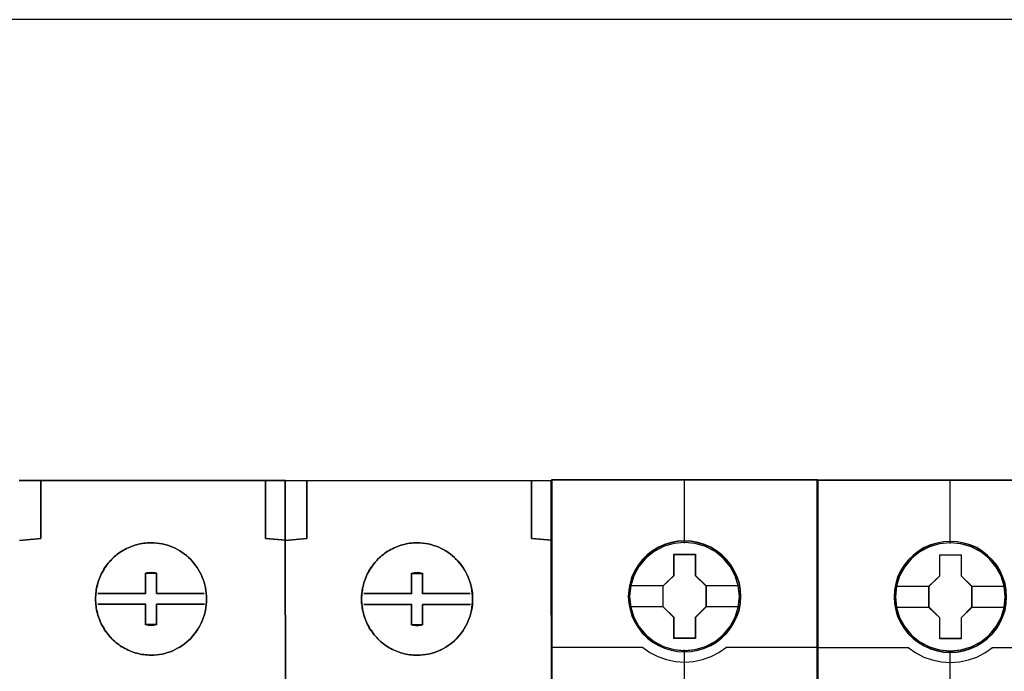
# Model space of a CAD drawing. Header units: millimetres. Extents: x 203 to 3426, y 719 to 2381.
# Tile 80 of 185: x 2546.04 to 2552.93, y 1118.3 to 1122.87. Entities that reach past the tile are written whole.
import ezdxf

# ---------------------------------------------------------------- set-up
doc = ezdxf.new("R2010")
doc.units = ezdxf.units.MM
doc.layers.add('45', color=7, linetype='Continuous')
doc.layers.add('E_Legrand_obudowy', color=7, linetype='Continuous')

# ---------------------------------------------------------------- blocks, each defined once
blk = doc.blocks.new('XL3 160 wnękowa 6x24M')
at = {"layer": 'E_Legrand_obudowy'}
blk.add_lwpolyline([(256.553, -272.261), (-257.679, -272.261)], dxfattribs=at)
blk = doc.blocks.new('ON300 T1+T2 - 4P')
at = {"layer": '45', "color": 7}
for points in [[(53.972735, 22.910644), (53.967301, 37.09688), (52.630571, 37.212439), (52.630571, 40.106916), (52.630571, 41.124935), (35.954042, 41.130438)], [(71.964553, 22.898527), (71.959119, 37.09122), (70.627813, 37.206787), (70.627813, 40.101458), (70.627813, 41.119546), (53.95661, 41.125049), (53.95661, 41.125049), (53.95661, 37.096724), (53.962044, 22.909533)]]:
    blk.add_lwpolyline(points, dxfattribs=at)
at = {"layer": '45', "color": 59}
for points in [[(35.954042, 41.130438), (71.959178, 41.108883), (35.954042, 41.130438)], [(53.972735, 22.910644), (53.95661, 41.125049), (53.972735, 22.910644)], [(71.964553, 22.899866), (71.948428, 41.11966), (71.964553, 22.899866)], [(44.876493, 29.310834), (45.072046, 29.316336), (45.262166, 29.332842), (45.446855, 29.354849), (45.631543, 29.387861), (45.816232, 29.431877), (45.990056, 29.481394), (46.169312, 29.541916), (46.337705, 29.607939), (46.506097, 29.684967), (46.663626, 29.772998), (46.821154, 29.86103), (46.97325, 29.960065), (47.119915, 30.064602), (47.261147, 30.180143), (47.402379, 30.301186), (47.532748, 30.422229), (47.652252, 30.559778), (47.771756, 30.697327), (47.885829, 30.840378), (47.989037, 30.988931), (48.086813, 31.142986), (48.179157, 31.302543), (48.260637, 31.467601), (48.336686, 31.63266), (48.40187, 31.803221), (48.461622, 31.984785), (48.51051, 32.160848), (48.553966, 32.347915), (48.586558, 32.534981), (48.608286, 32.722048), (48.624582, 32.914616), (48.630014, 33.112687), (48.624582, 33.310757), (48.608286, 33.503326), (48.586558, 33.690392), (48.553966, 33.877459), (48.51051, 34.064525), (48.461622, 34.240588), (48.40187, 34.422153), (48.336686, 34.592713), (48.260637, 34.763274), (48.179157, 34.922831), (48.086813, 35.082388), (47.989037, 35.236442), (47.885829, 35.384995), (47.771756, 35.528046), (47.652252, 35.671097), (47.532748, 35.803144), (47.402379, 35.924187), (47.261147, 36.04523), (47.119915, 36.160771), (46.97325, 36.265309), (46.821154, 36.364344), (46.663626, 36.457877), (46.506097, 36.540407), (46.337705, 36.617434), (46.169312, 36.683457), (45.990056, 36.743979), (45.816232, 36.793497), (45.631543, 36.837512), (45.446855, 36.870524), (45.262166, 36.892532), (45.072046, 36.909038), (44.876493, 36.91454), (44.751557, 36.91454), (44.626621, 36.903536), (44.501684, 36.892532), (44.376748, 36.881528), (44.257244, 36.85952), (44.13774, 36.837512), (44.018235, 36.815504), (43.898731, 36.782493), (43.779227, 36.749481), (43.665154, 36.710967), (43.551082, 36.666952), (43.43701, 36.622936), (43.322938, 36.573418), (43.214297, 36.518399), (43.105657, 36.463379), (43.002449, 36.402858), (42.893809, 36.342336), (42.796032, 36.276313), (42.692824, 36.204787), (42.595048, 36.133262), (42.502704, 36.056234), (42.404927, 35.973705), (42.318015, 35.891175), (42.231103, 35.808646), (42.144191, 35.715113), (42.062711, 35.627082), (41.98123, 35.528046), (41.905182, 35.434513), (41.829134, 35.329976), (41.758518, 35.230941), (41.693334, 35.120901), (41.62815, 35.010862), (41.562965, 34.900823), (41.508645, 34.790784), (41.454325, 34.675243), (41.405437, 34.559702), (41.361981, 34.444161), (41.318525, 34.328619), (41.280501, 34.207576), (41.247909, 34.086533), (41.220749, 33.970992), (41.193589, 33.849949), (41.17186, 33.723404), (41.155564, 33.602361), (41.139268, 33.481318), (41.133836, 33.360275), (41.122972, 33.23373), (41.122972, 33.112687), (41.122972, 32.991644), (41.133836, 32.865099), (41.139268, 32.744056), (41.155564, 32.623012), (41.17186, 32.501969), (41.193589, 32.375424), (41.220749, 32.259883), (41.247909, 32.13884), (41.280501, 32.017797), (41.318525, 31.896754), (41.361981, 31.781213), (41.405437, 31.665672), (41.454325, 31.550131), (41.508645, 31.43459), (41.562965, 31.32455), (41.62815, 31.214511), (41.693334, 31.104472), (41.758518, 30.994433), (41.829134, 30.895398), (41.905182, 30.79086), (41.98123, 30.697327), (42.062711, 30.598292), (42.144191, 30.510261), (42.231103, 30.416727), (42.318015, 30.334198), (42.404927, 30.251669), (42.502704, 30.169139), (42.595048, 30.092112), (42.692824, 30.020586), (42.796032, 29.949061), (42.893809, 29.883037), (43.002449, 29.822516), (43.105657, 29.761994), (43.214297, 29.706975), (43.322938, 29.651955), (43.43701, 29.602438), (43.551082, 29.558422), (43.665154, 29.514406), (43.779227, 29.475892), (43.898731, 29.442881), (44.018235, 29.415371), (44.13774, 29.387861), (44.257244, 29.365853), (44.376748, 29.343845), (44.501684, 29.332842), (44.626621, 29.321838), (44.751557, 29.316336), (44.876493, 29.310834)]]:
    blk.add_lwpolyline(points, close=True, dxfattribs=at)
at = {"layer": '45', "color": 7}
for points in [[(37.416034, 40.09757), (37.416034, 41.114271), (37.416034, 40.09757)], [(52.621826, 37.204575), (53.96736, 37.08878), (53.96736, 41.125049), (52.621826, 41.125049), (52.621826, 40.104954), (52.621826, 37.204575)], [(52.621826, 41.125049), (52.621826, 40.09757), (52.621826, 41.125049)], [(52.625409, 37.209706), (53.963777, 37.094169), (53.963777, 41.121457), (52.625409, 41.121457), (52.625409, 40.103631), (52.625409, 37.209706)], [(55.413227, 40.092181), (55.413227, 41.108883), (55.413227, 40.092181)], [(70.619018, 40.099565), (70.619018, 37.199186), (71.959178, 37.083391), (71.959178, 41.11966), (70.619018, 41.11966), (70.619018, 40.099565)], [(70.619018, 41.11966), (70.619018, 40.092181), (70.619018, 41.11966)], [(70.622602, 40.098242), (70.622602, 37.204317), (71.955594, 37.08878), (71.955594, 41.116068), (70.622602, 41.116068), (70.622602, 40.098242)], [(37.416034, 37.203743), (37.416034, 40.108348), (37.416034, 37.203743)], [(52.621826, 37.203743), (52.621826, 40.108348), (52.621826, 37.203743)], [(55.413227, 37.198354), (55.413227, 40.102959), (55.413227, 37.198354)], [(70.619018, 37.198354), (70.619018, 40.102959), (70.619018, 37.198354)], [(37.424993, 37.214521), (35.964792, 37.078002), (37.424993, 37.214521)], [(41.625169, 35.012656), (41.690431, 35.122799), (41.755693, 35.232942), (41.826393, 35.332071), (41.902532, 35.436707), (41.978671, 35.530329), (42.060249, 35.629458), (42.141826, 35.717572), (42.228842, 35.811194), (42.315858, 35.893801), (42.402874, 35.976408), (42.500767, 36.059016), (42.593221, 36.136116), (42.691114, 36.207709), (42.794446, 36.279302), (42.892338, 36.345388), (43.001108, 36.405967), (43.10444, 36.466545), (43.21321, 36.521617), (43.32198, 36.576689), (43.436188, 36.626253), (43.550396, 36.67031), (43.664605, 36.714367), (43.778813, 36.752918), (43.89846, 36.78596), (44.018107, 36.819003), (44.137754, 36.841032), (44.257401, 36.863061), (44.377048, 36.885089), (44.502133, 36.896104), (44.627218, 36.907118), (44.752304, 36.918132), (44.877389, 36.918132), (45.073175, 36.912625), (45.263522, 36.896104), (45.448431, 36.874075), (45.63334, 36.841032), (45.818249, 36.796975), (45.992281, 36.74741), (46.171751, 36.686832), (46.340344, 36.620746), (46.508938, 36.543646), (46.666654, 36.461038), (46.82437, 36.367417), (46.976648, 36.268288), (47.123488, 36.163652), (47.264889, 36.048001), (47.406289, 35.926844), (47.536813, 35.805687), (47.65646, 35.673515), (47.776107, 35.530329), (47.890315, 35.387143), (47.993647, 35.238449), (48.09154, 35.084249), (48.183994, 34.924541), (48.265572, 34.764834), (48.341711, 34.594112), (48.406973, 34.42339), (48.466796, 34.241654), (48.515742, 34.065425), (48.55925, 33.878182), (48.591881, 33.690938), (48.613635, 33.503695), (48.629951, 33.310944), (48.635389, 33.112687), (48.629951, 32.914429), (48.613635, 32.721679), (48.591881, 32.534435), (48.55925, 32.347192), (48.515742, 32.159949), (48.466796, 31.983719), (48.406973, 31.801983), (48.341711, 31.631261), (48.265572, 31.466047), (48.183994, 31.300832), (48.09154, 31.141124), (47.993647, 30.986924), (47.890315, 30.838231), (47.776107, 30.695045), (47.65646, 30.557366), (47.536813, 30.419687), (47.406289, 30.298529), (47.264889, 30.177372), (47.123488, 30.061722), (46.976648, 29.957086), (46.82437, 29.857957), (46.666654, 29.769842), (46.508938, 29.681728), (46.340344, 29.604628), (46.171751, 29.538542), (45.992281, 29.477963), (45.818249, 29.428399), (45.63334, 29.384341), (45.448431, 29.351298), (45.263522, 29.32927), (45.073175, 29.312748), (44.877389, 29.307241), (44.752304, 29.312748), (44.627218, 29.318255), (44.502133, 29.32927), (44.377048, 29.340284), (44.257401, 29.362313), (44.137754, 29.384341), (44.018107, 29.411877), (43.89846, 29.439413), (43.778813, 29.472456), (43.664605, 29.511006), (43.550396, 29.555063), (43.436188, 29.59912), (43.32198, 29.648685), (43.21321, 29.703756), (43.10444, 29.758828), (43.001108, 29.819407), (42.892338, 29.879985), (42.794446, 29.946071), (42.691114, 30.017664), (42.593221, 30.089257), (42.500767, 30.166358), (42.402874, 30.248965), (42.315858, 30.331572), (42.228842, 30.41418), (42.141826, 30.507801), (42.060249, 30.595916), (41.978671, 30.695045), (41.902532, 30.788666), (41.826393, 30.893302), (41.755693, 30.992431), (41.690431, 31.102574), (41.625169, 31.212718), (41.559907, 31.322861), (41.505522, 31.433004), (41.451137, 31.548654), (41.402191, 31.664304), (41.358683, 31.779955), (41.315175, 31.895605), (41.277105, 32.016762), (41.244474, 32.13792), (41.217282, 32.259077), (41.190089, 32.374728), (41.168335, 32.501392), (41.15202, 32.62255), (41.135705, 32.743707), (41.130266, 32.864865), (41.119389, 32.991529), (41.119389, 33.112687), (41.119389, 33.233844), (41.130266, 33.360509), (41.135705, 33.481666), (41.15202, 33.602824), (41.168335, 33.723981), (41.190089, 33.850646), (41.217282, 33.971803), (41.244474, 34.087454), (41.277105, 34.208611), (41.315175, 34.329768), (41.358683, 34.445419), (41.402191, 34.561069), (41.451137, 34.676719), (41.505522, 34.79237), (41.559907, 34.902513), (41.625169, 35.012656)], [(44.877389, 29.307241), (45.073175, 29.312748), (45.263522, 29.32927), (45.448431, 29.351298), (45.63334, 29.384341), (45.818249, 29.428399), (45.992281, 29.477963), (46.171751, 29.538542), (46.340344, 29.604628), (46.508938, 29.681728), (46.666654, 29.769842), (46.82437, 29.857957), (46.976648, 29.957086), (47.123488, 30.061722), (47.264889, 30.177372), (47.406289, 30.298529), (47.536813, 30.419687), (47.65646, 30.557366), (47.776107, 30.695045), (47.890315, 30.838231), (47.993647, 30.986924), (48.09154, 31.141124), (48.183994, 31.300832), (48.265572, 31.466047), (48.341711, 31.631261), (48.406973, 31.801983), (48.466796, 31.983719), (48.515742, 32.159949), (48.55925, 32.347192), (48.591881, 32.534435), (48.613635, 32.721679), (48.629951, 32.914429), (48.635389, 33.112687), (48.629951, 33.310944), (48.613635, 33.503695), (48.591881, 33.690938), (48.55925, 33.878182), (48.515742, 34.065425), (48.466796, 34.241654), (48.406973, 34.42339), (48.341711, 34.594112), (48.265572, 34.764834), (48.183994, 34.924541), (48.09154, 35.084249), (47.993647, 35.238449), (47.890315, 35.387143), (47.776107, 35.530329), (47.65646, 35.673515), (47.536813, 35.805687), (47.406289, 35.926844), (47.264889, 36.048001), (47.123488, 36.163652), (46.976648, 36.268288), (46.82437, 36.367417), (46.666654, 36.461038), (46.508938, 36.543646), (46.340344, 36.620746), (46.171751, 36.686832), (45.992281, 36.74741), (45.818249, 36.796975), (45.63334, 36.841032), (45.448431, 36.874075), (45.263522, 36.896104), (45.073175, 36.912625), (44.877389, 36.918132), (44.752304, 36.918132), (44.627218, 36.907118), (44.502133, 36.896104), (44.377048, 36.885089), (44.257401, 36.863061), (44.137754, 36.841032), (44.018107, 36.819003), (43.89846, 36.78596), (43.778813, 36.752918), (43.664605, 36.714367), (43.550396, 36.67031), (43.436188, 36.626253), (43.32198, 36.576689), (43.21321, 36.521617), (43.10444, 36.466545), (43.001108, 36.405967), (42.892338, 36.345388), (42.794446, 36.279302), (42.691114, 36.207709), (42.593221, 36.136116), (42.500767, 36.059016), (42.402874, 35.976408), (42.315858, 35.893801), (42.228842, 35.811194), (42.141826, 35.717572), (42.060249, 35.629458), (41.978671, 35.530329), (41.902532, 35.436707), (41.826393, 35.332071), (41.755693, 35.232942), (41.690431, 35.122799), (41.625169, 35.012656), (41.559907, 34.902513), (41.505522, 34.79237), (41.451137, 34.676719), (41.402191, 34.561069), (41.358683, 34.445419), (41.315175, 34.329768), (41.277105, 34.208611), (41.244474, 34.087454), (41.217282, 33.971803), (41.190089, 33.850646), (41.168335, 33.723981), (41.15202, 33.602824), (41.135705, 33.481666), (41.130266, 33.360509), (41.119389, 33.233844), (41.119389, 33.112687), (41.119389, 32.991529), (41.130266, 32.864865), (41.135705, 32.743707), (41.15202, 32.62255), (41.168335, 32.501392), (41.190089, 32.374728), (41.217282, 32.259077), (41.244474, 32.13792), (41.277105, 32.016762), (41.315175, 31.895605), (41.358683, 31.779955), (41.402191, 31.664304), (41.451137, 31.548654), (41.505522, 31.433004), (41.559907, 31.322861), (41.625169, 31.212718), (41.690431, 31.102574), (41.755693, 30.992431), (41.826393, 30.893302), (41.902532, 30.788666), (41.978671, 30.695045), (42.060249, 30.595916), (42.141826, 30.507801), (42.228842, 30.41418), (42.315858, 30.331572), (42.402874, 30.248965), (42.500767, 30.166358), (42.593221, 30.089257), (42.691114, 30.017664), (42.794446, 29.946071), (42.892338, 29.879985), (43.001108, 29.819407), (43.10444, 29.758828), (43.21321, 29.703756), (43.32198, 29.648685), (43.436188, 29.59912), (43.550396, 29.555063), (43.664605, 29.511006), (43.778813, 29.472456), (43.89846, 29.439413), (44.018107, 29.411877), (44.137754, 29.384341), (44.257401, 29.362313), (44.377048, 29.340284), (44.502133, 29.32927), (44.627218, 29.318255), (44.752304, 29.312748), (44.877389, 29.307241)], [(52.621826, 37.214521), (53.983485, 37.08878), (52.621826, 37.214521)], [(55.422185, 37.209132), (53.95661, 37.072613), (55.422185, 37.209132)], [(59.616923, 35.007267), (59.682185, 35.11741), (59.752886, 35.222046), (59.823586, 35.326682), (59.894286, 35.431318), (59.975864, 35.52494), (60.052003, 35.624069), (60.139019, 35.712183), (60.220596, 35.800298), (60.307612, 35.888412), (60.400066, 35.97102), (60.492521, 36.053627), (60.590414, 36.130727), (60.688307, 36.20232), (60.7862, 36.273913), (60.889531, 36.339999), (60.992862, 36.400578), (61.101632, 36.461157), (61.210402, 36.516228), (61.319172, 36.5713), (61.433381, 36.620864), (61.54215, 36.664921), (61.661797, 36.708979), (61.776006, 36.747529), (61.895653, 36.780572), (62.009861, 36.808107), (62.129508, 36.835643), (62.254593, 36.857672), (62.37424, 36.8797), (62.499326, 36.890715), (62.624411, 36.901729), (62.749496, 36.907236), (62.874582, 36.912743), (63.064929, 36.907236), (63.255276, 36.890715), (63.445624, 36.868686), (63.630533, 36.835643), (63.815441, 36.791586), (63.989473, 36.742022), (64.163505, 36.681443), (64.337537, 36.615357), (64.500692, 36.538257), (64.663847, 36.450142), (64.821563, 36.362028), (64.973841, 36.262899), (65.12068, 36.158263), (65.262081, 36.042613), (65.398043, 35.921455), (65.528567, 35.79479), (65.653653, 35.662619), (65.7733, 35.52494), (65.887508, 35.381754), (65.990839, 35.23306), (66.088732, 35.07886), (66.175748, 34.919153), (66.262764, 34.753938), (66.338903, 34.588723), (66.404165, 34.412494), (66.463989, 34.236265), (66.512935, 34.060036), (66.556443, 33.872793), (66.589074, 33.685549), (66.610828, 33.492799), (66.627143, 33.300048), (66.632582, 33.107298), (66.627143, 32.90904), (66.610828, 32.71629), (66.589074, 32.529046), (66.556443, 32.341803), (66.512935, 32.15456), (66.463989, 31.972823), (66.404165, 31.796594), (66.338903, 31.625873), (66.262764, 31.455151), (66.175748, 31.289936), (66.088732, 31.135736), (65.990839, 30.976028), (65.887508, 30.827335), (65.7733, 30.684149), (65.653653, 30.54647), (65.528567, 30.414298), (65.398043, 30.287633), (65.262081, 30.171983), (65.12068, 30.056333), (64.973841, 29.951697), (64.821563, 29.852568), (64.663847, 29.758946), (64.500692, 29.676339), (64.337537, 29.599239), (64.163505, 29.533153), (63.989473, 29.472574), (63.815441, 29.42301), (63.630533, 29.378952), (63.445624, 29.34591), (63.255276, 29.318374), (63.064929, 29.307359), (62.874582, 29.301852), (62.749496, 29.301852), (62.624411, 29.307359), (62.499326, 29.318374), (62.37424, 29.334895), (62.254593, 29.351417), (62.129508, 29.373445), (62.009861, 29.400981), (61.895653, 29.434024), (61.776006, 29.467067), (61.661797, 29.505617), (61.54215, 29.549674), (61.433381, 29.593732), (61.319172, 29.643296), (61.210402, 29.69286), (61.101632, 29.753439), (60.992862, 29.808511), (60.889531, 29.874597), (60.7862, 29.940682), (60.688307, 30.012276), (60.590414, 30.083869), (60.492521, 30.160969), (60.400066, 30.238069), (60.307612, 30.326183), (60.220596, 30.408791), (60.139019, 30.496905), (60.052003, 30.590527), (59.975864, 30.684149), (59.894286, 30.783278), (59.823586, 30.882406), (59.752886, 30.987042), (59.682185, 31.097185), (59.616923, 31.201821), (59.5571, 31.317472), (59.502715, 31.427615), (59.44833, 31.543265), (59.399383, 31.658916), (59.355875, 31.774566), (59.312367, 31.890216), (59.274298, 32.011374), (59.241667, 32.127024), (59.214475, 32.248181), (59.187282, 32.369339), (59.165528, 32.490496), (59.149213, 32.617161), (59.132897, 32.738318), (59.12202, 32.859476), (59.116582, 32.980633), (59.116582, 33.107298), (59.116582, 33.228455), (59.12202, 33.35512), (59.132897, 33.476277), (59.149213, 33.597435), (59.165528, 33.718592), (59.187282, 33.83975), (59.214475, 33.960907), (59.241667, 34.082065), (59.274298, 34.203222), (59.312367, 34.318872), (59.355875, 34.44003), (59.399383, 34.55568), (59.44833, 34.67133), (59.502715, 34.786981), (59.5571, 34.897124), (59.616923, 35.007267)], [(62.874582, 29.301852), (63.064929, 29.307359), (63.255276, 29.318374), (63.445624, 29.34591), (63.630533, 29.378952), (63.815441, 29.42301), (63.989473, 29.472574), (64.163505, 29.533153), (64.337537, 29.599239), (64.500692, 29.676339), (64.663847, 29.758946), (64.821563, 29.852568), (64.973841, 29.951697), (65.12068, 30.056333), (65.262081, 30.171983), (65.398043, 30.287633), (65.528567, 30.414298), (65.653653, 30.54647), (65.7733, 30.684149), (65.887508, 30.827335), (65.990839, 30.976028), (66.088732, 31.135736), (66.175748, 31.289936), (66.262764, 31.455151), (66.338903, 31.625873), (66.404165, 31.796594), (66.463989, 31.972823), (66.512935, 32.15456), (66.556443, 32.341803), (66.589074, 32.529046), (66.610828, 32.71629), (66.627143, 32.90904), (66.632582, 33.107298), (66.627143, 33.300048), (66.610828, 33.492799), (66.589074, 33.685549), (66.556443, 33.872793), (66.512935, 34.060036), (66.463989, 34.236265), (66.404165, 34.412494), (66.338903, 34.588723), (66.262764, 34.753938), (66.175748, 34.919153), (66.088732, 35.07886), (65.990839, 35.23306), (65.887508, 35.381754), (65.7733, 35.52494), (65.653653, 35.662619), (65.528567, 35.79479), (65.398043, 35.921455), (65.262081, 36.042613), (65.12068, 36.158263), (64.973841, 36.262899), (64.821563, 36.362028), (64.663847, 36.450142), (64.500692, 36.538257), (64.337537, 36.615357), (64.163505, 36.681443), (63.989473, 36.742022), (63.815441, 36.791586), (63.630533, 36.835643), (63.445624, 36.868686), (63.255276, 36.890715), (63.064929, 36.907236), (62.874582, 36.912743), (62.749496, 36.907236), (62.624411, 36.901729), (62.499326, 36.890715), (62.37424, 36.8797), (62.254593, 36.857672), (62.129508, 36.835643), (62.009861, 36.808107), (61.895653, 36.780572), (61.776006, 36.747529), (61.661797, 36.708979), (61.54215, 36.664921), (61.433381, 36.620864), (61.319172, 36.5713), (61.210402, 36.516228), (61.101632, 36.461157), (60.992862, 36.400578), (60.889531, 36.339999), (60.7862, 36.273913), (60.688307, 36.20232), (60.590414, 36.130727), (60.492521, 36.053627), (60.400066, 35.97102), (60.307612, 35.888412), (60.220596, 35.800298), (60.139019, 35.712183), (60.052003, 35.624069), (59.975864, 35.52494), (59.894286, 35.431318), (59.823586, 35.326682), (59.752886, 35.222046), (59.682185, 35.11741), (59.616923, 35.007267), (59.5571, 34.897124), (59.502715, 34.786981), (59.44833, 34.67133), (59.399383, 34.55568), (59.355875, 34.44003), (59.312367, 34.318872), (59.274298, 34.203222), (59.241667, 34.082065), (59.214475, 33.960907), (59.187282, 33.83975), (59.165528, 33.718592), (59.149213, 33.597435), (59.132897, 33.476277), (59.12202, 33.35512), (59.116582, 33.228455), (59.116582, 33.107298), (59.116582, 32.980633), (59.12202, 32.859476), (59.132897, 32.738318), (59.149213, 32.617161), (59.165528, 32.490496), (59.187282, 32.369339), (59.214475, 32.248181), (59.241667, 32.127024), (59.274298, 32.011374), (59.312367, 31.890216), (59.355875, 31.774566), (59.399383, 31.658916), (59.44833, 31.543265), (59.502715, 31.427615), (59.5571, 31.317472), (59.616923, 31.201821), (59.682185, 31.097185), (59.752886, 30.987042), (59.823586, 30.882406), (59.894286, 30.783278), (59.975864, 30.684149), (60.052003, 30.590527), (60.139019, 30.496905), (60.220596, 30.408791), (60.307612, 30.326183), (60.400066, 30.238069), (60.492521, 30.160969), (60.590414, 30.083869), (60.688307, 30.012276), (60.7862, 29.940682), (60.889531, 29.874597), (60.992862, 29.808511), (61.101632, 29.753439), (61.210402, 29.69286), (61.319172, 29.643296), (61.433381, 29.593732), (61.54215, 29.549674), (61.661797, 29.505617), (61.776006, 29.467067), (61.895653, 29.434024), (62.009861, 29.400981), (62.129508, 29.373445), (62.254593, 29.351417), (62.37424, 29.334895), (62.499326, 29.318374), (62.624411, 29.307359), (62.749496, 29.301852), (62.874582, 29.301852)], [(62.873686, 29.305445), (63.063806, 29.310946), (63.253927, 29.321947), (63.444047, 29.34945), (63.628736, 29.382454), (63.813424, 29.426459), (63.987249, 29.475965), (64.161073, 29.536472), (64.334897, 29.60248), (64.497858, 29.67949), (64.660818, 29.761999), (64.818347, 29.855511), (64.970443, 29.954523), (65.117107, 30.059035), (65.25834, 30.174549), (65.39414, 30.290063), (65.524508, 30.416578), (65.649445, 30.548594), (65.768949, 30.68611), (65.883021, 30.829127), (65.986229, 30.977645), (66.084006, 31.137164), (66.170918, 31.291182), (66.25783, 31.456202), (66.333878, 31.626723), (66.399062, 31.797243), (66.458814, 31.973264), (66.507703, 32.154786), (66.551159, 32.341808), (66.583751, 32.528831), (66.605479, 32.715853), (66.621775, 32.908376), (66.627207, 33.1064), (66.621775, 33.298923), (66.605479, 33.491446), (66.583751, 33.683969), (66.551159, 33.870991), (66.507703, 34.058014), (66.458814, 34.234035), (66.399062, 34.410056), (66.333878, 34.586077), (66.25783, 34.751096), (66.170918, 34.916116), (66.084006, 35.075635), (65.986229, 35.229654), (65.883021, 35.378172), (65.768949, 35.521189), (65.649445, 35.658705), (65.524508, 35.790721), (65.39414, 35.917236), (65.25834, 36.038251), (65.117107, 36.153764), (64.970443, 36.258277), (64.818347, 36.357289), (64.660818, 36.445299), (64.497858, 36.53331), (64.334897, 36.610319), (64.161073, 36.676327), (63.987249, 36.736834), (63.813424, 36.78634), (63.628736, 36.830345), (63.444047, 36.863349), (63.253927, 36.885352), (63.063806, 36.901854), (62.873686, 36.907355), (62.74875, 36.901854), (62.623813, 36.896353), (62.498877, 36.885352), (62.373941, 36.874351), (62.254436, 36.852348), (62.1295, 36.830345), (62.009996, 36.802842), (61.895924, 36.775339), (61.776419, 36.742335), (61.662347, 36.70383), (61.542843, 36.659825), (61.434202, 36.61582), (61.32013, 36.566314), (61.21149, 36.511307), (61.10285, 36.456301), (60.994209, 36.395793), (60.891001, 36.335286), (60.787793, 36.269278), (60.690017, 36.19777), (60.59224, 36.126261), (60.494464, 36.049252), (60.40212, 35.966742), (60.309776, 35.884232), (60.222864, 35.796222), (60.141383, 35.708211), (60.054471, 35.6202), (59.978423, 35.521189), (59.896943, 35.427677), (59.826327, 35.323165), (59.75571, 35.218652), (59.685094, 35.11414), (59.61991, 35.004127), (59.560158, 34.894114), (59.505838, 34.7841), (59.451518, 34.668587), (59.40263, 34.553073), (59.359173, 34.437559), (59.315717, 34.316544), (59.277693, 34.201031), (59.245101, 34.080016), (59.217941, 33.959002), (59.190781, 33.837987), (59.169053, 33.716973), (59.152757, 33.595958), (59.136461, 33.474944), (59.125597, 33.353929), (59.120165, 33.227414), (59.120165, 33.1064), (59.120165, 32.979885), (59.125597, 32.85887), (59.136461, 32.737856), (59.152757, 32.616841), (59.169053, 32.490326), (59.190781, 32.369311), (59.217941, 32.248297), (59.245101, 32.127283), (59.277693, 32.011769), (59.315717, 31.890754), (59.359173, 31.77524), (59.40263, 31.659727), (59.451518, 31.544213), (59.505838, 31.428699), (59.560158, 31.318686), (59.61991, 31.203172), (59.685094, 31.098659), (59.75571, 30.988646), (59.826327, 30.884134), (59.896943, 30.785122), (59.978423, 30.68611), (60.054471, 30.592599), (60.141383, 30.499088), (60.222864, 30.411077), (60.309776, 30.328567), (60.40212, 30.240557), (60.494464, 30.163548), (60.59224, 30.086538), (60.690017, 30.01503), (60.787793, 29.943521), (60.891001, 29.877513), (60.994209, 29.811505), (61.10285, 29.756499), (61.21149, 29.695992), (61.32013, 29.646486), (61.434202, 29.59698), (61.542843, 29.552974), (61.662347, 29.508969), (61.776419, 29.470465), (61.895924, 29.437461), (62.009996, 29.404457), (62.1295, 29.376953), (62.254436, 29.354951), (62.373941, 29.338449), (62.498877, 29.321947), (62.623813, 29.310946), (62.74875, 29.305445), (62.873686, 29.305445)], [(70.619018, 37.209132), (71.969927, 37.083391), (70.619018, 37.209132)], [(45.245575, 34.8506), (45.157436, 34.871385), (45.063788, 34.885242), (44.970141, 34.892171), (44.876493, 34.8991), (44.782846, 34.892171), (44.689198, 34.885242), (44.595551, 34.871385), (44.507412, 34.8506), (45.245575, 34.8506)], [(44.507412, 33.95425), (44.507412, 34.861377), (44.507412, 33.95425)], [(45.234825, 34.861377), (45.234825, 33.95425), (45.234825, 34.861377)], [(63.242767, 34.845211), (63.14912, 34.865996), (63.060981, 34.879854), (62.967333, 34.886782), (62.873686, 34.893711), (62.780038, 34.886782), (62.686391, 34.879854), (62.592743, 34.865996), (62.504605, 34.845211), (63.242767, 34.845211)], [(62.504605, 33.948861), (62.504605, 34.855989), (62.504605, 33.948861)], [(63.232017, 34.855989), (63.232017, 33.948861), (63.232017, 34.855989)], [(44.518162, 33.485417), (41.277055, 33.485417), (44.518162, 33.485417)], [(43.806874, 33.485417), (44.301372, 33.485417), (43.806874, 33.485417)], [(44.507412, 33.965027), (44.507412, 33.47464), (44.507412, 33.965027)], [(45.234825, 33.47464), (45.234825, 33.965027), (45.234825, 33.47464)], [(48.477724, 33.485417), (45.234825, 33.485417), (48.477724, 33.485417)], [(62.515355, 33.480029), (59.268872, 33.480029), (62.515355, 33.480029)], [(61.804067, 33.480029), (62.298564, 33.480029), (61.804067, 33.480029)], [(62.504605, 33.959639), (62.504605, 33.469251), (62.504605, 33.959639)], [(63.232017, 33.469251), (63.232017, 33.959639), (63.232017, 33.469251)], [(66.474916, 33.480029), (63.232017, 33.480029), (66.474916, 33.480029)], [(44.518162, 32.748937), (41.27168, 32.748937), (44.518162, 32.748937)], [(43.806874, 32.748937), (44.301372, 32.748937), (43.806874, 32.748937)], [(44.507412, 32.748937), (44.507412, 32.260346), (44.507412, 32.748937)], [(48.483098, 32.748937), (45.234825, 32.748937), (48.483098, 32.748937)], [(45.234825, 32.260346), (45.234825, 32.748937), (45.234825, 32.260346)], [(45.40324, 32.748937), (45.462365, 32.748937), (45.40324, 32.748937)], [(62.515355, 32.743549), (59.268872, 32.743549), (62.515355, 32.743549)], [(61.804067, 32.743549), (62.298564, 32.743549), (61.804067, 32.743549)], [(62.504605, 32.73816), (62.504605, 32.249568), (62.504605, 32.73816)], [(66.480291, 32.743549), (63.232017, 32.743549), (66.480291, 32.743549)], [(63.232017, 32.249568), (63.232017, 32.743549), (63.232017, 32.249568)], [(63.395058, 32.743549), (63.459558, 32.743549), (63.395058, 32.743549)], [(44.507412, 31.363996), (44.507412, 32.271124), (44.507412, 31.363996)], [(45.234825, 32.271124), (45.234825, 31.363996), (45.234825, 32.271124)], [(62.504605, 31.358607), (62.504605, 32.260346), (62.504605, 31.358607)], [(63.232017, 32.260346), (63.232017, 31.358607), (63.232017, 32.260346)], [(44.507412, 31.374774), (44.595551, 31.353218), (44.689198, 31.338848), (44.782846, 31.331663), (44.876493, 31.324478), (44.970141, 31.331663), (45.063788, 31.338848), (45.157436, 31.353218), (45.245575, 31.374774), (44.507412, 31.374774)], [(62.504605, 31.369385), (62.592743, 31.347829), (62.686391, 31.333459), (62.780038, 31.319089), (62.873686, 31.319089), (62.967333, 31.319089), (63.060981, 31.333459), (63.14912, 31.347829), (63.242767, 31.369385), (62.504605, 31.369385)]]:
    blk.add_lwpolyline(points, close=True, dxfattribs=at)
blk = doc.blocks.new('S301 TX3')
at = {"layer": '45', "color": 7}
for points in [[(17.986, 40.875), (0, 40.875), (0, -40.875), (17.986, -40.875), (17.986, 40.875)], [(12.8, 32.973), (12.777, 33.424), (12.705, 33.876), (12.548, 34.311), (12.364, 34.729), (12.13, 35.12), (11.851, 35.467), (11.516, 35.786), (11.148, 36.067), (10.779, 36.309), (10.344, 36.497), (9.909, 36.623), (9.451, 36.711), (8.999, 36.733), (8.541, 36.711), (8.095, 36.623), (7.643, 36.497), (7.23, 36.309), (6.839, 36.067), (6.476, 35.786), (6.136, 35.467), (5.873, 35.12), (5.628, 34.729), (5.427, 34.311), (5.31, 33.876), (5.22, 33.424), (5.187, 32.973), (5.22, 32.527), (5.31, 32.086), (5.427, 31.651), (5.628, 31.238), (5.873, 30.842), (6.136, 30.484), (6.476, 30.165), (6.839, 29.884), (7.23, 29.652), (7.643, 29.465), (8.095, 29.333), (8.541, 29.24), (8.999, 29.218), (9.451, 29.24), (9.909, 29.333), (10.344, 29.465), (10.779, 29.652), (11.148, 29.884), (11.516, 30.165), (11.851, 30.484), (12.13, 30.842), (12.364, 31.238), (12.548, 31.651), (12.705, 32.086), (12.777, 32.527), (12.8, 32.973)], [(12.8, 32.973), (12.777, 33.424), (12.705, 33.876), (12.548, 34.311), (12.364, 34.729), (12.13, 35.12), (11.851, 35.467), (11.516, 35.786), (11.148, 36.067), (10.779, 36.309), (10.344, 36.497), (9.909, 36.623), (9.451, 36.711), (8.999, 36.733), (8.541, 36.711), (8.095, 36.623), (7.643, 36.497), (7.23, 36.309), (6.839, 36.067), (6.476, 35.786), (6.136, 35.467), (5.873, 35.12), (5.628, 34.729), (5.427, 34.311), (5.31, 33.876), (5.22, 33.424), (5.187, 32.973), (5.22, 32.527), (5.31, 32.086), (5.427, 31.651), (5.628, 31.238), (5.873, 30.842), (6.136, 30.484), (6.476, 30.165), (6.839, 29.884), (7.23, 29.652), (7.643, 29.465), (8.095, 29.333), (8.541, 29.24), (8.999, 29.218), (9.451, 29.24), (9.909, 29.333), (10.344, 29.465), (10.779, 29.652), (11.148, 29.884), (11.516, 30.165), (11.851, 30.484), (12.13, 30.842), (12.364, 31.238), (12.548, 31.651), (12.705, 32.086), (12.777, 32.527), (12.8, 32.973)], [(8.278, 35.83), (9.73, 35.83), (9.73, 34.401), (10.451, 33.695), (10.451, 32.266), (9.73, 31.549), (9.73, 30.132), (8.278, 30.132), (8.278, 31.549), (7.541, 32.266), (7.541, 33.695), (8.278, 34.401), (8.278, 35.83)], [(8.278, 35.83), (9.73, 35.83), (9.73, 35.83), (9.73, 34.401), (9.73, 34.401), (10.451, 33.695), (10.451, 33.695), (10.451, 32.266), (10.451, 32.266), (9.73, 31.549), (9.73, 31.549), (9.73, 30.132), (9.73, 30.132), (8.278, 30.132), (8.278, 30.132), (8.278, 31.549), (8.278, 31.549), (7.541, 32.266), (7.541, 32.266), (7.541, 33.695), (7.541, 33.695), (8.278, 34.401), (8.278, 34.401), (8.278, 35.83), (8.278, 35.83)], [(8.287, 35.812), (9.72, 35.812), (9.72, 34.393), (10.431, 33.691), (10.431, 32.272), (9.72, 31.56), (9.72, 30.151), (8.287, 30.151), (8.287, 31.56), (7.559, 32.272), (7.559, 33.691), (8.287, 34.393), (8.287, 35.812)]]:
    blk.add_lwpolyline(points, close=True, dxfattribs=at)
at = {"layer": '45', "color": 139}
for points in [[(17.986, 40.875), (0, 40.875), (0, -40.875), (17.986, -40.875), (17.986, 40.875)], [(12.78, 32.973), (12.758, 33.422), (12.685, 33.871), (12.53, 34.304), (12.347, 34.721), (12.113, 35.11), (11.836, 35.455), (11.503, 35.773), (11.136, 36.052), (10.769, 36.293), (10.336, 36.48), (9.903, 36.606), (9.448, 36.693), (8.998, 36.715), (8.542, 36.693), (8.098, 36.606), (7.648, 36.48), (7.237, 36.293), (6.849, 36.052), (6.488, 35.773), (6.149, 35.455), (5.888, 35.11), (5.644, 34.721), (5.444, 34.304), (5.327, 33.871), (5.238, 33.422), (5.205, 32.973), (5.238, 32.529), (5.327, 32.09), (5.444, 31.658), (5.644, 31.247), (5.888, 30.852), (6.149, 30.496), (6.488, 30.178), (6.849, 29.899), (7.237, 29.668), (7.648, 29.482), (8.098, 29.351), (8.542, 29.257), (8.998, 29.235), (9.448, 29.257), (9.903, 29.351), (10.336, 29.482), (10.769, 29.668), (11.136, 29.899), (11.503, 30.178), (11.836, 30.496), (12.113, 30.852), (12.347, 31.247), (12.53, 31.658), (12.685, 32.09), (12.758, 32.529), (12.78, 32.973)], [(12.71, 32.973), (12.632, 33.694), (12.425, 34.377), (12.085, 35.01), (11.616, 35.566), (11.058, 36.023), (10.416, 36.359), (9.718, 36.574), (8.992, 36.64), (8.267, 36.574), (7.569, 36.359), (6.933, 36.023), (6.369, 35.566), (5.9, 35.01), (5.559, 34.377), (5.353, 33.694), (5.275, 32.973), (5.353, 32.257), (5.559, 31.569), (5.9, 30.941), (6.369, 30.385), (6.933, 29.933), (7.569, 29.592), (8.267, 29.383), (8.992, 29.306), (9.718, 29.383), (10.416, 29.592), (11.058, 29.933), (11.616, 30.385), (12.085, 30.941), (12.425, 31.569), (12.632, 32.257), (12.71, 32.973)], [(12.705, 32.978), (12.632, 33.694), (12.426, 34.377), (12.079, 35.016), (11.622, 35.572), (11.058, 36.023), (10.41, 36.365), (9.712, 36.574), (8.987, 36.64), (8.267, 36.574), (7.574, 36.365), (6.927, 36.023), (6.363, 35.572), (5.905, 35.016), (5.559, 34.377), (5.347, 33.694), (5.28, 32.978), (5.347, 32.262), (5.559, 31.574), (5.905, 30.946), (6.363, 30.385), (6.927, 29.933), (7.574, 29.597), (8.267, 29.382), (8.987, 29.311), (9.712, 29.382), (10.41, 29.597), (11.058, 29.933), (11.622, 30.385), (12.079, 30.946), (12.426, 31.574), (12.632, 32.262), (12.705, 32.978)]]:
    blk.add_lwpolyline(points, close=True, dxfattribs=at)
at = {"layer": '45', "color": 59}
blk.add_lwpolyline([(17.967, 40.857), (0.018, 40.857), (0.018, -40.855), (17.967, -40.855), (17.967, 40.857)], close=True, dxfattribs=at)
at = {"layer": '45', "color": 139}
for points in [[(8.967, 40.875), (8.967, 36.597)], [(0, 29.552), (6.185, 29.552)], [(6.147, 29.552), (6.65, 29.193), (7.198, 28.903), (7.774, 28.704), (8.384, 28.568), (8.988, 28.528), (9.603, 28.568), (10.212, 28.704), (10.788, 28.903), (11.325, 29.193), (11.839, 29.552)], [(8.967, 29.354), (8.967, 22.129)], [(11.8, 29.552), (17.986, 29.552)]]:
    blk.add_lwpolyline(points, dxfattribs=at)
at = {"layer": '45', "color": 7}
for points in [[(5.259, 33.709), (7.579, 33.709)], [(10.411, 33.709), (12.728, 33.709)], [(5.259, 32.29), (7.579, 32.29)], [(10.411, 32.29), (12.728, 32.29)]]:
    blk.add_lwpolyline(points, dxfattribs=at)
blk = doc.blocks.new('G$CCC6CD2FA')
at = {"linetype": 'Continuous', "xscale": 0.103478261, "yscale": 0.103478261, "zscale": 0.103478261}
blk.add_blockref('ON300 T1+T2 - 4P', (-108.0208, 43.6921), dxfattribs=at)
at = {"xscale": 0.103478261, "yscale": 0.103478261, "zscale": 0.103478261}
for p in [(-100.5735, 43.7236), (-98.7123, 43.7208)]:
    blk.add_blockref('S301 TX3', p, dxfattribs=at)
at = {"layer": 'E_Legrand_obudowy', "color": 67, "true_color": 0x727430, "xscale": 0.1, "yscale": 0.1, "zscale": 0.1}
blk.add_blockref('XL3 160 wnękowa 6x24M', (-112.1857, 78.4038), dxfattribs=at)

msp = doc.modelspace()

# ---------------------------------------------------------------- block references
msp.add_blockref('G$CCC6CD2FA', (2650.3343, 1071.6878))

doc.saveas('drawing.dxf')
